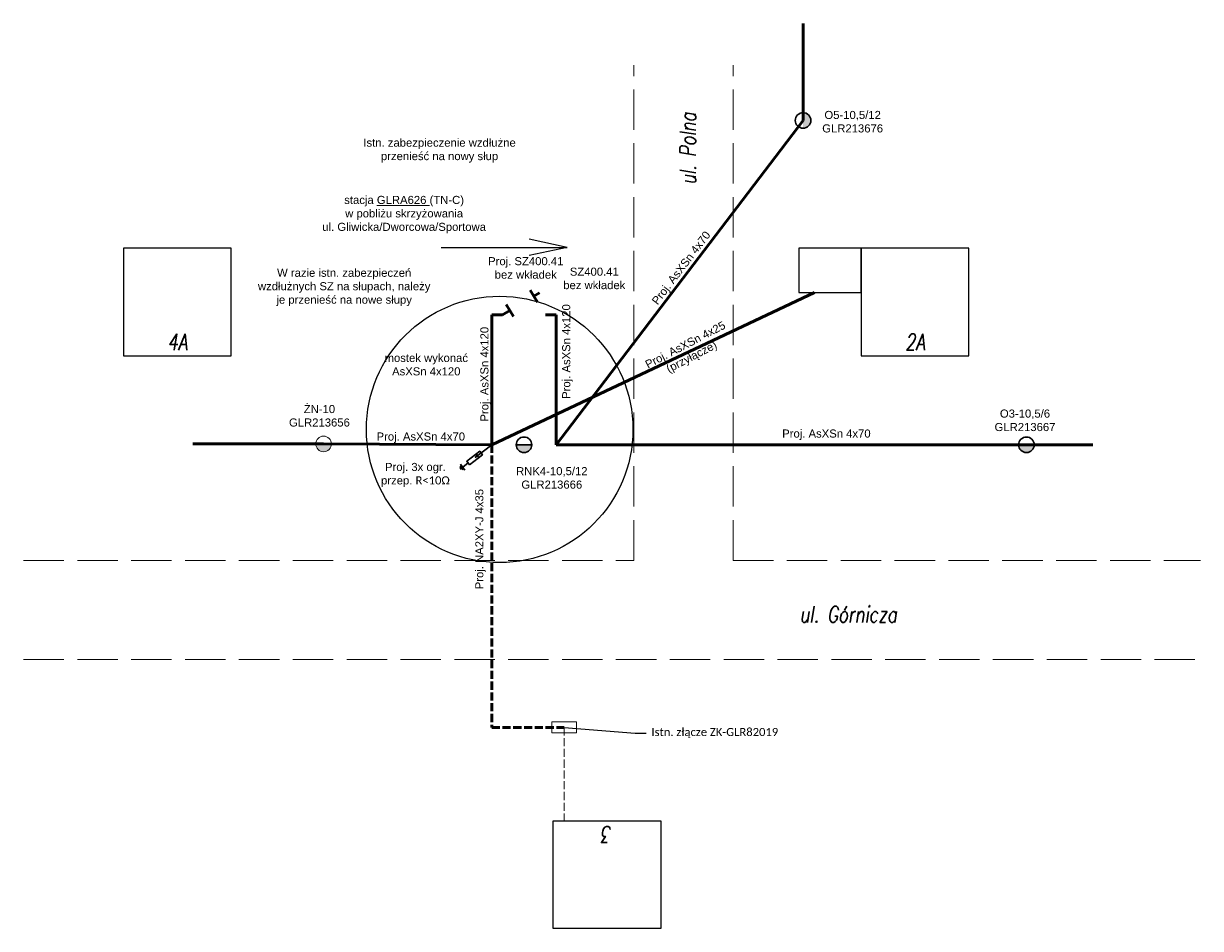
# Model space of a CAD drawing. Header units: metres. Extents: x 6536102 to 6570154, y 5559884 to 5568618.
# Tile 38 of 40: x 6548262 to 6548480, y 5568409 to 5568577. Entities that reach past the tile are written whole.
import ezdxf
from ezdxf import colors
from ezdxf.entities.mleader import LeaderData, LeaderLine
from ezdxf.math import Vec2, Vec3

# ---------------------------------------------------------------- set-up
doc = ezdxf.new("R2010")
doc.units = ezdxf.units.M
doc.linetypes.add('1053', pattern=[2, 1.5, -0.5])
doc.layers.add('0.13', color=7, linetype='Continuous', lineweight=13)
doc.layers.add('ELE_OSW', color=7, linetype='Continuous')
doc.layers.add('SCHEMATY_ELE', color=7, linetype='Continuous')
doc.styles.add('Romans_0.9', font='romans.shx', dxfattribs={"width": 0.75, "oblique": 9, "height": 0.1})
doc.styles.get("Standard").update_dxf_attribs({"font": 'arial.ttf'})

# ---------------------------------------------------------------- blocks, each defined once
blk = doc.blocks.new('_None')

msp = doc.modelspace()

# ---------------------------------------------------------------- hatches: boundary and pattern name
at = {"layer": 'SCHEMATY_ELE', "lineweight": 30}
h = msp.add_hatch(color=0, dxfattribs=at)
h.dxf.hatch_style = 1
edge = h.paths.add_edge_path()
edge.add_line((6548406.347, 5568560.616), (6548406.347, 5568557.724))
edge.add_arc((6548406.347, 5568559.17), 1.446, 270, 450)
at = {"layer": 'SCHEMATY_ELE', "lineweight": 18}
h = msp.add_hatch(color=8, dxfattribs=at)
h.dxf.hatch_style = 1
edge = h.paths.add_edge_path()
edge.add_line((6548318.756, 5568499.077), (6548315.865, 5568499.077))
edge.add_arc((6548317.31, 5568499.077), 1.446, 180, 360)
at = {"layer": 'SCHEMATY_ELE', "lineweight": 30}
h = msp.add_hatch(color=0, dxfattribs=at)
h.dxf.hatch_style = 1
edge = h.paths.add_edge_path()
edge.add_line((6548355.975, 5568498.906), (6548353.084, 5568498.906))
edge.add_arc((6548354.53, 5568498.906), 1.446, 180, 360)
h = msp.add_hatch(color=0, dxfattribs=at)
h.dxf.hatch_style = 1
edge = h.paths.add_edge_path()
edge.add_line((6548449.268, 5568498.906), (6548446.376, 5568498.906))
edge.add_arc((6548447.822, 5568498.906), 1.446, 180, 360)
at = {"layer": 'SCHEMATY_ELE', "lineweight": 18}
h = msp.add_hatch(color=7, dxfattribs=at)
h.dxf.hatch_style = 1
h.paths.add_polyline_path([(6548345.839, 5568497.108), (6548345.433, 5568496.525), (6548346.101, 5568496.766)])

# ---------------------------------------------------------------- linework, layer by layer
at = {"color": 1, "lineweight": 50}
for p, q in [((6548406.347, 5568559.17), (6548406.347, 5568577.183)), ((6548360.519, 5568498.906), (6548406.346, 5568559.168)), ((6548360.519, 5568523.037), (6548358.53, 5568523.037)), ((6548360.519, 5568498.906), (6548360.519, 5568523.037)), ((6548447.822, 5568498.906), (6548360.519, 5568498.906)), ((6548447.822, 5568498.906), (6548460.125, 5568498.906))]:
    msp.add_line(p, q, dxfattribs=at)
at = {"color": 0, "linetype": '1053', "lineweight": 9, "ltscale": 5}
for p, q in [((6548374.929, 5568477.432), (6548374.929, 5568569.461)), ((6548393.345, 5568477.432), (6548393.345, 5568569.461)), ((6548261.605, 5568477.432), (6548374.929, 5568477.432)), ((6548393.345, 5568477.432), (6548480.134, 5568477.432)), ((6548261.605, 5568459.016), (6548480.134, 5568459.016))]:
    msp.add_line(p, q, dxfattribs=at)
at = {"color": 5, "lineweight": 50}
for p, q in [((6548348.54, 5568498.906), (6548408.479, 5568527.211)), ((6548348.54, 5568498.906), (6548348.54, 5568523.037)), ((6548350.53, 5568523.037), (6548348.54, 5568523.037)), ((6548317.31, 5568499.077), (6548293.024, 5568499.077)), ((6548348.54, 5568498.906), (6548317.31, 5568499.077))]:
    msp.add_line(p, q, dxfattribs=at)
at = {"color": 0, "lineweight": 50}
for p, q in [((6548357.009, 5568525.407), (6548355.677, 5568527.63)), ((6548356.343, 5568526.519), (6548357.393, 5568527.147)), ((6548350.53, 5568523.037), (6548351.896, 5568523.855)), ((6548352.561, 5568522.743), (6548351.23, 5568524.967))]:
    msp.add_line(p, q, dxfattribs=at)
at = {"color": 8, "ltscale": 0.5}
for points in [[(6548280.173, 5568515.469), (6548300.173, 5568515.469), (6548300.173, 5568535.469), (6548280.173, 5568535.469)], [(6548417.134, 5568535.469), (6548405.58, 5568535.469), (6548405.58, 5568527.211), (6548417.134, 5568527.211)], [(6548417.134, 5568515.469), (6548437.134, 5568515.469), (6548437.134, 5568535.469), (6548417.134, 5568535.469)], [(6548359.949, 5568429.044), (6548379.949, 5568429.044), (6548379.949, 5568409.044), (6548359.949, 5568409.044)]]:
    msp.add_lwpolyline(points, close=True, dxfattribs=at)
at = {"layer": 'Defpoints', "color": 6}
for p, q in [((6548362.549, 5568535.587), (6548355.47, 5568537.103)), ((6548339.178, 5568535.587), (6548362.549, 5568535.587)), ((6548362.549, 5568535.587), (6548355.47, 5568534.07))]:
    msp.add_line(p, q, dxfattribs=at)
msp.add_circle((6548350.004, 5568501.767), 24.744, dxfattribs=at)
at = {"layer": 'SCHEMATY_ELE', "color": 7, "lineweight": 30}
for p, q in [((6548348.54, 5568498.906), (6548345.433, 5568496.525)), ((6548342.718, 5568495.324), (6548343.567, 5568494.216)), ((6548344.146, 5568495.54), (6548343.142, 5568494.77)), ((6548342.625, 5568494.668), (6548342.91, 5568494.297)), ((6548342.674, 5568494.993), (6548343.236, 5568494.26))]:
    msp.add_line(p, q, dxfattribs=at)
at = {"layer": 'SCHEMATY_ELE', "color": 8, "linetype": '1053', "lineweight": 18}
msp.add_line((6548361.98, 5568446.41), (6548361.98, 5568429.044), dxfattribs=at)
at = {"layer": 'SCHEMATY_ELE', "color": 8, "lineweight": 18}
msp.add_lwpolyline([(6548318.756, 5568499.077), (6548315.865, 5568499.077, 1)], format="xyb", close=True, dxfattribs=at)
at = {"layer": 'SCHEMATY_ELE', "color": 7, "lineweight": 30}
msp.add_lwpolyline([(6548344.393, 5568495.217), (6548346.8, 5568497.062), (6548346.306, 5568497.706), (6548343.899, 5568495.862)], close=True, dxfattribs=at)
at = {"layer": 'SCHEMATY_ELE', "color": 5, "linetype": '1053', "lineweight": 50}
msp.add_lwpolyline([(6548348.54, 5568498.906), (6548348.54, 5568446.41), (6548361.98, 5568446.41)], dxfattribs=at)
at = {"layer": 'SCHEMATY_ELE', "color": 0, "lineweight": 30}
for points in [[(6548355.975, 5568498.906), (6548353.084, 5568498.906, 1)], [(6548449.268, 5568498.906), (6548446.376, 5568498.906, 1)]]:
    msp.add_lwpolyline(points, format="xyb", close=True, dxfattribs=at)
at = {"layer": 'SCHEMATY_ELE', "color": 7, "lineweight": 18, "flags": 128}
msp.add_lwpolyline([(6548345.839, 5568497.108), (6548345.433, 5568496.525), (6548346.101, 5568496.766)], close=True, dxfattribs=at)
at = {"layer": 'SCHEMATY_ELE', "color": 8, "lineweight": 18}
msp.add_lwpolyline([(6548359.7, 5568447.45), (6548364.26, 5568447.45), (6548364.26, 5568445.37), (6548359.7, 5568445.37)], close=True, dxfattribs=at)
at = {"layer": 'SCHEMATY_ELE', "color": 0, "lineweight": 30}
for centre in [(6548406.347, 5568559.17), (6548354.53, 5568498.906), (6548447.822, 5568498.906)]:
    msp.add_circle(centre, 1.446, dxfattribs=at)
at = {"layer": 'SCHEMATY_ELE', "color": 8, "lineweight": 18}
msp.add_circle((6548317.31, 5568499.077), 1.446, dxfattribs=at)

# ---------------------------------------------------------------- texts
at = {"layer": '0.13', "insert": (6548354.857, 5568533.777), "char_height": 1.5, "width": 21.00439, "attachment_point": 2}
msp.add_mtext('Proj. SZ400.41\\Pbez wkładek', dxfattribs=at)
at = {"layer": 'Defpoints', "color": 8, "lineweight": 18, "char_height": 1.5, "attachment_point": 5}
for s, insert in [('{\\C6;Istn. zabezpieczenie wzdłużne przenieść na nowy słup}', (6548338.852, 5568553.574)), ('{\\C6;stacja \\LGLRA626\\l (TN-C)^Jw pobliżu skrzyżowania ^Jul. Gliwicka/Dworcowa/Sportowa}', (6548332.272, 5568541.681)), ('{\\C6;W razie istn. zabezpieczeń wzdłużnych SZ na słupach, należy je przenieść na nowe słupy}', (6548321.142, 5568528.15)), ('{\\C6;SZ400.41 \\Pbez wkładek}', (6548367.585, 5568529.819)), ('{\\C6;mostek wykonać \\PAsXSn 4x120}', (6548336.385, 5568513.795))]:
    msp.add_mtext_dynamic_manual_height_columns(s, width=32.99464, gutter_width=1.187, heights=[0], dxfattribs=dict(at, insert=insert))
at = {"layer": 'SCHEMATY_ELE', "color": 7, "lineweight": 18, "char_height": 3, "style": 'Romans_0.9'}
for s, width, insert, attachment_point, rotation in [('ul. Polna', 105.81054, (6548384.946, 5568547.253), 4, 90), ('3', 4.61525, (6548369.949, 5568426.494), 5, 180)]:
    msp.add_mtext_dynamic_manual_height_columns(s, width=width, gutter_width=12.5, heights=[0], dxfattribs=dict(at, insert=insert, attachment_point=attachment_point, rotation=rotation))
at = {"layer": 'SCHEMATY_ELE', "color": 0, "lineweight": 18, "char_height": 1.5}
for s, width, insert, attachment_point in [('\\pxt13;O5-10,5/12^JGLR213676', 13.61035, (6548415.552, 5568556.924), 8), ('\\pxt13;O3-10,5/6^JGLR213667', 13.61035, (6548447.553, 5568501.441), 8), ('Proj. AsXSn 4x70', 32.99464, (6548335.368, 5568500.227), 5), ('Proj. AsXSn 4x70', 32.99464, (6548410.681, 5568500.778), 5), ('Proj. 3x ogr. ^Jprzep. {\\A1;\\fCalibri|b0|i0|c238|p34;\\C256;R<10Ω}', 32.99464, (6548334.368, 5568493.321), 5), ('\\pxt13;RNK4-10,5/12^JGLR213666', 13.61035, (6548359.691, 5568490.745), 8)]:
    msp.add_mtext_dynamic_manual_height_columns(s, width=width, gutter_width=1.187, heights=[0], dxfattribs=dict(at, insert=insert, attachment_point=attachment_point))
at = {"layer": 'SCHEMATY_ELE', "color": 0, "lineweight": 18, "char_height": 1.5, "attachment_point": 5}
for s, insert, rotation in [('Proj. AsXSn 4x70', (6548383.877, 5568531.654), 52.74869), ('Proj. AsXSn 4x120', (6548362.592, 5568516.242), 90), ('Proj. AsXSn 4x25^J(przyłącze)', (6548385.156, 5568516.197), 27.47591), ('Proj. AsXSn 4x120', (6548347.404, 5568512.03), 90), ('Proj. NA2XY-J 4x35', (6548346.461, 5568481.387), 90)]:
    msp.add_mtext_dynamic_manual_height_columns(s, width=32.99464, gutter_width=1.187, heights=[0], dxfattribs=dict(at, insert=insert, rotation=rotation))
at = {"layer": 'SCHEMATY_ELE', "color": 7, "lineweight": 18, "char_height": 3, "style": 'Romans_0.9'}
for s, width, insert, attachment_point in [('4A', 4.61525, (6548290.173, 5568518.019), 5), ('2A', 4.61525, (6548427.134, 5568518.019), 5), ('ul. Górnicza', 105.81054, (6548405.725, 5568467.415), 4)]:
    msp.add_mtext_dynamic_manual_height_columns(s, width=width, gutter_width=12.5, heights=[0], dxfattribs=dict(at, insert=insert, attachment_point=attachment_point))
at = {"layer": 'SCHEMATY_ELE', "color": 8, "lineweight": 18, "insert": (6548316.546, 5568502.281), "char_height": 1.5, "attachment_point": 8}
msp.add_mtext_dynamic_manual_height_columns('\\pxt13;ŻN-10^JGLR213656', width=13.61035, gutter_width=1.187, heights=[0], dxfattribs=at)

# ---------------------------------------------------------------- next in the draw order: leaders
at = {"layer": 'ELE_OSW', "color": 7, "linetype": 'Continuous', "lineweight": 18}
ml = msp.add_multileader_mtext('Standard', dxfattribs=at)
ml.set_content('{\\fCalibri|b0|i0|c238|p34;\\Q0;\\W1;Istn. złącze ZK-GLR82019}', color=7, style='Romans_0.9')
ml.set_leader_properties()
ml.set_arrow_properties(name='NONE')
ml.build(insert=Vec2(0, 0))
ml.multileader.update_dxf_attribs({"has_text_frame": 1, "dogleg_length": 2})
ctx = ml.context
ctx.base_point, ctx.char_height, ctx.landing_gap_size, ctx.plane_origin = Vec3(6548377.191, 5568445.334), 1.5, 1, Vec3(6548425.175, 5568459.066)
notes = []
notes.append((ctx, [(1, (1, 1, 0), (6548375.191, 5568445.334), (1, 0), 2, [(1, [(6548361.98, 5568446.41)], 0, [])])]))
ctx.mtext.insert, ctx.mtext.width, ctx.mtext.defined_height, ctx.mtext.flow_direction = Vec3(6548378.191, 5568446.294), 25.56839, 6.625, 5
ctx.mtext.has_bg_fill, ctx.mtext.bg_color, ctx.mtext.bg_scale_factor, ctx.mtext.bg_transparency, ctx.mtext.use_window_bg_color = 1, -1027028792, 1.5, 0, 1
for ctx, leaders in notes:
    for number, flags, end, landing, length, lines in leaders:
        leader = LeaderData()
        leader.index, (leader.has_last_leader_line, leader.has_dogleg_vector, leader.attachment_direction) = number, flags
        leader.last_leader_point, leader.dogleg_vector, leader.dogleg_length = Vec3(end), Vec3(landing), length
        for number, points, colour, breaks in lines:
            line = LeaderLine()
            line.index, line.vertices, line.color, line.breaks = number, Vec3.list(points), colors.encode_raw_color(colour), breaks
            leader.lines.append(line)
        ctx.leaders.append(leader)

doc.saveas('drawing.dxf')
